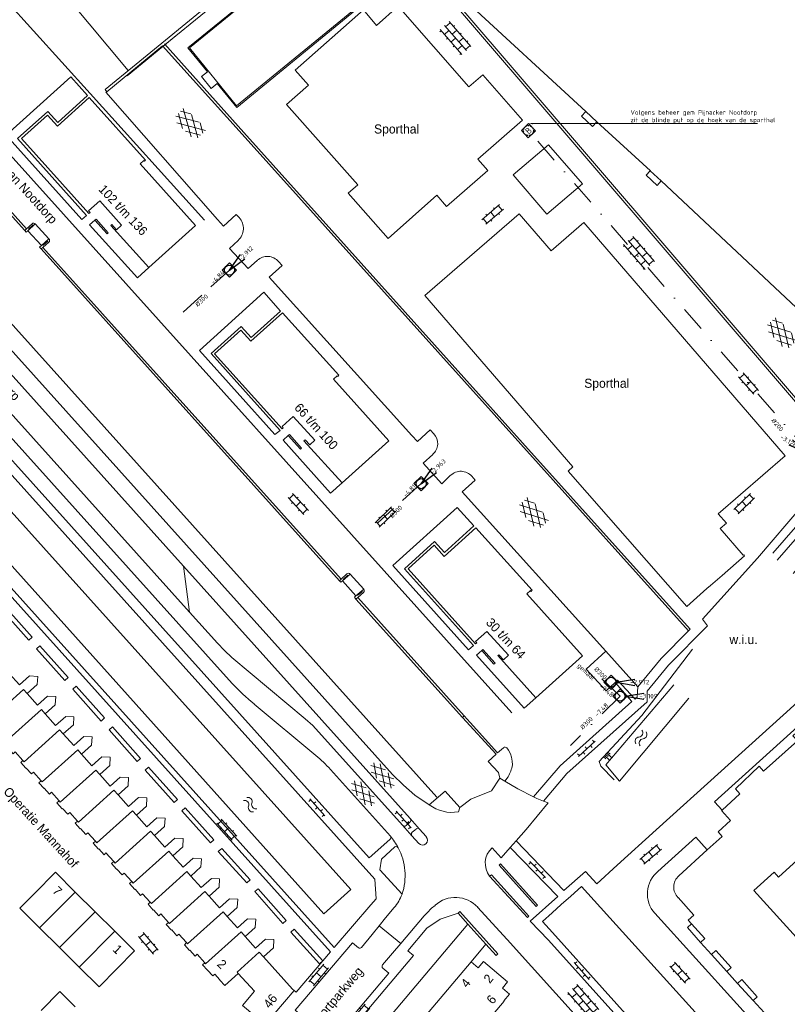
# Model space of a CAD drawing. Header units: metres. Extents: x 86385 to 87348, y 451052 to 451596.
# Tile 8 of 25: x 86608 to 86761, y 451300 to 451496. Entities that reach past the tile are written whole.
import ezdxf
from ezdxf import colors
from ezdxf.entities.mleader import LeaderData, LeaderLine
from ezdxf.enums import TextEntityAlignment as Align
from ezdxf.math import Vec2, Vec3

# ---------------------------------------------------------------- set-up
doc = ezdxf.new("R2010")
doc.units = ezdxf.units.M
for name, pattern in [('EEN_DOORGETROKKEN_LIJN', [0]), ('HIDDENX2', [0.75, 0.5, -0.25]), ('RI-HWA', [7.4, 5, -2.4]), ('RI-VWA', [11, 5, -3, 0, -3])]:
    doc.linetypes.add(name, pattern=pattern)
doc.layers.get('0').update_dxf_attribs({"linetype": 'EEN_DOORGETROKKEN_LIJN'})
for name, color, linetype, lineweight in [('B-SB-RI-GWA_RIOOLPUT_BLINDEPUT_BETON-S', 30, 'Continuous', 25), ('B-WE-RI-GWA-T18', 10, 'Continuous', 18), ('B-WE-RI-HWA_BOB-S', 150, 'Continuous', 25), ('B-WE-RI-HWA_PUTNUMMER-S', 150, 'Continuous', 25), ('B-WE-RI-HWA_RIOOLPUT-S', 150, 'Continuous', 25), ('B-WE-RI-HWA_TRANSPORTLEIDING-G', 150, 'RI-HWA', 18), ('B-WE-RI-VWA_BOB-S', 20, 'Continuous', 25), ('B-WE-RI-VWA_PUTNUMMER-S', 20, 'Continuous', 25), ('B-WE-RI-VWA_RIOOLPUT-S', 20, 'Continuous', 25), ('B-WE-RI-VWA_TRANSPORTLEIDING-G', 20, 'RI-VWA', 18), ('dakrand', 8, 'Continuous', 0), ('functie-aanduiding', 8, 'Continuous', 0), ('gesloten verharding 4', 8, 'Continuous', 0), ('gesloten verharding 6', 8, 'Continuous', 0), ('hek', 8, 'Continuous', 0), ('hoofdgebouw', 8, 'Continuous', 0), ('huisnummer', 8, 'Continuous', 0), ('insteek sloot', 8, 'Continuous', 0), ('kant gesloten verharding', 8, 'Continuous', 0), ('kant open verharding', 8, 'Continuous', 0), ('kant sloot', 8, 'Continuous', 0), ('kant verharding', 8, 'Continuous', 0), ('kunstwerk', 8, 'Continuous', 0), ('muur', 8, 'Continuous', 0), ('open verharding 2', 8, 'Continuous', 0), ('open verharding 4', 8, 'Continuous', 0), ('open verharding 6', 8, 'Continuous', 0), ('overig opstal', 8, 'Continuous', 0), ('raster', 8, 'Continuous', 0), ('straatnaam', 8, 'Continuous', 0), ('talud', 8, 'Continuous', 0), ('tussenmuur', 8, 'Continuous', 0), ('walbescherming', 8, 'Continuous', 0), ('water', 8, 'Continuous', 0), ('X-XX-AL-VERWIJZING-T18', 10, 'Continuous', 18)]:
    doc.layers.add(name, color=color, linetype=linetype, lineweight=lineweight)
doc.styles.add('NLCS-ISO', font='NLCS-ISO.ttf')
doc.styles.add('NLCS-ISO-M500-T18', font='NLCS-ISO.ttf', dxfattribs={"height": 0.9})
doc.styles.add('Style-WORKING', font='WORKING.shx')

# ---------------------------------------------------------------- blocks, each defined once
blk = doc.blocks.new('B-SRI-PUT_HWA-SO')
at = {"lineweight": -3, "flags": 128}
blk.add_lwpolyline([(-2, -2), (2, -2), (2, 2), (-2, 2)], close=True, dxfattribs=at)
at = {"lineweight": -3}
blk.add_circle((0, 0), 2, dxfattribs=at)
blk = doc.blocks.new('B-SRI-PUT_VWA-SO')
at = {"flags": 128}
blk.add_lwpolyline([(-2, 2), (2, 2), (2, -2), (-2, -2)], close=True, dxfattribs=at)
at = {"lineweight": -3, "flags": 128}
blk.add_lwpolyline([(2, -2), (2, 2), (-2, 2), (-2, -2)], close=True, dxfattribs=at)
at = {"lineweight": -3}
blk.add_circle((0, 0), 2, dxfattribs=at)
blk = doc.blocks.new('*U42')
for q in [(5.83, 7.6), (7.6, 5.83)]:
    blk.add_line((1.41, 1.41), q)
at = {"ltscale": 0.1, "style": 'NLCS-ISO'}
blk.add_attdef('PUTHGT', text='', height=1.8, rotation=45, dxfattribs=at).set_placement((5.39, 5.43), align=Align.MIDDLE_LEFT)
blk = doc.blocks.new('SRI-BOB-SO')
at = {"ltscale": 0.1, "style": 'NLCS-ISO'}
blk.add_attdef('B.O.B.', text='', height=1.8, dxfattribs=at).set_placement((0.05, -0.02), align=Align.BOTTOM_CENTER)
blk = doc.blocks.new('*U28')
for q in [(9.5, 1.25), (9.5, -1.25)]:
    blk.add_line((2, 0), q)
at = {"ltscale": 0.1, "style": 'NLCS-ISO'}
blk.add_attdef('PUTHGT', text='', height=1.8, rotation=360, dxfattribs=at).set_placement((7.65, 0.03), align=Align.MIDDLE_LEFT)
blk = doc.blocks.new('*U29')
for q in [(9.5, 1.25), (9.5, -1.25)]:
    blk.add_line((2, 0), q)
at = {"ltscale": 0.1, "style": 'NLCS-ISO'}
blk.add_attdef('PUTHGT', text='', height=1.8, rotation=360, dxfattribs=at).set_placement((7.65, 0.03), align=Align.MIDDLE_LEFT)
blk = doc.blocks.new('SRI-PUT_BLINDEPUT-SO')
at = {"lineweight": -3, "flags": 128}
blk.add_lwpolyline([(-2, -2), (2, -2), (2, 2), (-2, 2)], close=True, dxfattribs=at)
at = {"linetype": 'HIDDENX2', "lineweight": -3, "ltscale": 1.5}
blk.add_circle((0, 0), 2, dxfattribs=at)
at = {"ltscale": 0.1, "style": 'NLCS-ISO'}
blk.add_text('B', height=2.5, dxfattribs=at).set_placement((0, -0.01), align=Align.MIDDLE_CENTER)
blk = doc.blocks.new('*U52', base_point=(86710.737, 451472.187, -3.107))
at = {"layer": 'B-SB-RI-GWA_RIOOLPUT_BLINDEPUT_BETON-S', "lineweight": -2, "xscale": 0.4999999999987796, "yscale": 0.4999999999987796, "zscale": 0.2499999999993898, "rotation": 35}
blk.add_blockref('SRI-PUT_BLINDEPUT-SO', (86710.737, 451472.187, -3.107), dxfattribs=at)
blk = doc.blocks.new('GVTP4')
at = {"layer": 'gesloten verharding 4', "color": 7, "linetype": 'Continuous', "lineweight": 0}
for p, q in [((0, 0.6), (1.8, 1.65)), ((0, -0.75), (4.2, 1.65)), ((0, 1.35), (5.1, -1.55)), ((0, 0), (2.7, -1.55)), ((1.1, -1.55), (6.2, 1.35)), ((2, 1.65), (6.2, -0.75)), ((3.5, -1.55), (6.2, 0)), ((4.4, 1.65), (6.2, 0.6))]:
    blk.add_line(p, q, dxfattribs=at)
blk = doc.blocks.new('OV2')
at = {"layer": 'open verharding 2', "color": 7, "linetype": 'Continuous', "lineweight": 0}
for p, q in [((0.27, -2.31), (0.27, 2.29)), ((0.27, 1.99), (1.47, 1.99)), ((1.47, -2.31), (1.47, 2.29)), ((-0.03, 0.99), (0.27, 0.99)), ((1.77, 0.99), (1.47, 0.99)), ((-0.03, -1.01), (0.27, -1.01)), ((0.27, -0.01), (1.47, -0.01)), ((1.77, -1.01), (1.47, -1.01)), ((0.27, -2.01), (1.47, -2.01))]:
    blk.add_line(p, q, dxfattribs=at)
blk = doc.blocks.new('OVTP4')
at = {"layer": 'open verharding 4', "color": 7, "linetype": 'Continuous', "lineweight": 0}
for p, q in [((0, 1.2), (6.6, 1.2)), ((0, 0), (6.6, 0)), ((0.3, 1.2), (0.3, 0)), ((1.3, 1.5), (1.3, 1.2)), ((1.3, 0), (1.3, -1.2)), ((2.3, 1.2), (2.3, 0)), ((3.3, 1.5), (3.3, 1.2)), ((3.3, 0), (3.3, -1.2)), ((4.3, 1.2), (4.3, 0)), ((5.3, 1.5), (5.3, 1.2)), ((5.3, 0), (5.3, -1.2)), ((6.3, 1.2), (6.3, 0)), ((0, -1.2), (6.6, -1.2)), ((0.3, -1.2), (0.3, -1.5)), ((2.3, -1.2), (2.3, -1.5)), ((4.3, -1.2), (4.3, -1.5)), ((6.3, -1.2), (6.3, -1.5))]:
    blk.add_line(p, q, dxfattribs=at)
blk = doc.blocks.new('OVTP6')
at = {"layer": 'open verharding 6', "color": 7, "linetype": 'Continuous', "lineweight": 0}
for p, q in [((0, 0), (4.5, 0)), ((0.25, 0), (0.25, 0.5)), ((1.25, 0), (1.25, -0.5)), ((2.25, 0), (2.25, 0.5)), ((3.25, 0), (3.25, -0.5)), ((4.25, 0), (4.25, 0.5))]:
    blk.add_line(p, q, dxfattribs=at)
blk = doc.blocks.new('GVTP6')
at = {"layer": 'gesloten verharding 6', "color": 7, "linetype": 'Continuous', "lineweight": 0}
for p, q in [((0, -0.4), (2.6, 1.2)), ((0, 0.4), (2.6, -1.2)), ((1, -1.2), (5, 1.2)), ((1, 1.2), (5, -1.2)), ((3.4, 1.2), (6, -0.4)), ((3.4, -1.2), (6, 0.4))]:
    blk.add_line(p, q, dxfattribs=at)
blk = doc.blocks.new('WA')
at = {"layer": 'water', "color": 7, "linetype": 'Continuous', "lineweight": 0}
for centre, start, end in [((0.73, 0), 28.0724, 151.9274), ((2.23, 0.8), 208.0724, 331.9274), ((0.73, -0.9), 28.0724, 151.9274), ((2.23, -0.1), 208.0724, 331.9274)]:
    blk.add_arc(centre, 0.85, start, end, dxfattribs=at)
blk = doc.blocks.new('TA')
at = {"layer": 'talud', "color": 7, "linetype": 'Continuous', "lineweight": 0}
for p, q in [((-0.5, 0), (-0.5, -0.5)), ((-0.25, 0), (-0.25, -1)), ((0, 0), (0, -0.5)), ((0.25, 0), (0.25, -1)), ((0.5, 0), (0.5, -0.5))]:
    blk.add_line(p, q, dxfattribs=at)
blk = doc.blocks.new('A$Cf75df683')
at = {"layer": 'dakrand', "linetype": 'Continuous', "lineweight": 0}
for p, q in [((86612.18, 451315.42), (86616.12, 451311.51)), ((86616.12, 451311.51), (86620.06, 451307.6)), ((86624, 451303.7), (86631.08, 451310.84)), ((86620.06, 451307.6), (86624, 451303.7))]:
    blk.add_line(p, q, dxfattribs=at)
at = {"layer": 'dakrand', "linetype": 'Continuous', "lineweight": 0, "flags": 128}
for points in [[(86611.17, 451322.29), (86608.24, 451319.33), (86612.18, 451315.42)], [(86619.27, 451299.75), (86616.21, 451302.78), (86612.46, 451299)]]:
    blk.add_lwpolyline(points, dxfattribs=at)
at = {"layer": 'hek', "linetype": 'Continuous', "lineweight": 0}
for p, q in [((86653.5, 451500), (86641.69, 451490.32)), ((86651.38, 451478.47), (86677.63, 451500)), ((86639.67, 451493), (86629.63, 451484.73))]:
    blk.add_line(p, q, dxfattribs=at)
at = {"layer": 'hek', "linetype": 'Continuous', "lineweight": 0, "flags": 128}
blk.add_lwpolyline([(86641.69, 451490.32), (86645.6, 451485.58), (86644.41, 451484.63), (86646.32, 451482.26), (86647.5, 451483.26), (86651.38, 451478.47)], dxfattribs=at)
at = {"layer": 'hoofdgebouw', "linetype": 'Continuous', "lineweight": 13}
for p, q in [((86675.45, 451463.1), (86673.57, 451461.46)), ((86681.48, 451452.41), (86673.57, 451461.46)), ((86718.26, 451407.03), (86688.8, 451441.08)), ((86747.92, 451385.44), (86745.65, 451383.5)), ((86745.65, 451383.5), (86744.91, 451382.87)), ((86609.7, 451361.99), (86611.69, 451363.78)), ((86608.87, 451348.69), (86608.42, 451348.29)), ((86626.13, 451347.71), (86626.23, 451349.35)), ((86624.14, 451345.92), (86626.13, 451347.71)), ((86612.48, 451344.68), (86612.03, 451344.28)), ((86616.08, 451340.67), (86615.64, 451340.27)), ((86619.69, 451336.66), (86619.25, 451336.25)), ((86623.3, 451332.64), (86622.86, 451332.24)), ((86622.86, 451332.24), (86623.14, 451331.93)), ((86744.99, 451330.92), (86739.33, 451325.79)), ((86626.92, 451328.63), (86626.47, 451328.23)), ((86630.52, 451324.62), (86630.07, 451324.22)), ((86623.2, 451318.65), (86619.26, 451322.56)), ((86634.2, 451320.53), (86633.76, 451320.12)), ((86627.14, 451314.75), (86623.2, 451318.65)), ((86637.81, 451316.51), (86637.37, 451316.11)), ((86631.08, 451310.84), (86627.14, 451314.75)), ((86641.42, 451312.5), (86640.98, 451312.09)), ((86743.65, 451312.55), (86745.82, 451310.16)), ((86645.03, 451308.49), (86644.58, 451308.09)), ((86649.02, 451303.95), (86651.69, 451306.36)), ((86748.86, 451306.79), (86751.02, 451304.37)), ((86754.11, 451301), (86756.29, 451298.6))]:
    blk.add_line(p, q, dxfattribs=at)
at = {"layer": 'hoofdgebouw', "linetype": 'Continuous', "lineweight": 13, "flags": 128}
for points in [[(86675.45, 451463.1), (86661.31, 451479.05), (86665.67, 451482.88), (86663, 451485.88), (86676.6, 451497.85), (86679.17, 451494.78), (86683.52, 451498.58)], [(86683.52, 451498.58), (86697.54, 451482.54), (86700.31, 451484.97), (86708.22, 451475.93), (86699.36, 451468.18), (86701.33, 451465.93), (86693.13, 451458.77), (86691.16, 451461.02), (86681.48, 451452.41)], [(86633.91, 451446.65), (86643.22, 451455.02), (86632.2, 451467.26), (86632.92, 451467.9), (86633.03, 451467.79), (86633.26, 451467.99), (86622.06, 451480.42), (86615.76, 451474.74), (86613.77, 451476.95), (86608.55, 451472.28), (86621.98, 451457.37), (86622.21, 451457.58), (86621.91, 451457.91), (86624.14, 451459.92), (86628.49, 451455.09), (86627.48, 451454.18), (86626.54, 451455.22), (86626.32, 451455.02), (86633.91, 451446.65)], [(86688.8, 451441.08), (86707.6, 451457.35), (86713.95, 451450), (86720.4, 451455.58), (86760.48, 451409.25)], [(86672.35, 451403.88), (86681.65, 451412.25), (86670.63, 451424.5), (86671.37, 451425.16), (86671.49, 451425.03), (86671.72, 451425.24), (86660.52, 451437.68), (86654.2, 451432), (86652.21, 451434.22), (86647, 451429.52), (86660.42, 451414.6), (86660.65, 451414.81), (86660.41, 451415.07), (86662.64, 451417.08), (86666.92, 451412.32), (86665.91, 451411.41), (86664.98, 451412.44), (86664.76, 451412.24), (86672.35, 451403.88)], [(86760.48, 451409.25), (86747.17, 451397.74), (86748.81, 451395.85), (86747.57, 451394.78), (86752.15, 451389.48), (86752.23, 451389.56), (86752.4, 451389.37), (86747.92, 451385.44)], [(86718.26, 451407.03), (86717.3, 451406.19), (86740.89, 451379.28), (86744.91, 451382.87)], [(86710.86, 451361.14), (86720.14, 451369.51), (86709.08, 451381.79), (86709.82, 451382.46), (86709.95, 451382.31), (86710.18, 451382.52), (86698.96, 451394.96), (86692.65, 451389.26), (86690.66, 451391.48), (86685.48, 451386.75), (86698.91, 451371.86), (86699.14, 451372.06), (86698.91, 451372.32), (86701.16, 451374.35), (86705.43, 451369.61), (86704.43, 451368.71), (86703.52, 451369.72), (86703.3, 451369.53), (86710.86, 451361.14)], [(86792.93, 451359.74), (86783.09, 451370.64), (86779.43, 451367.34), (86778.55, 451368.34), (86773.66, 451363.97), (86774.54, 451362.99), (86767.78, 451356.95), (86766.89, 451357.94), (86762.03, 451353.59), (86762.91, 451352.6), (86756.17, 451346.57), (86755.29, 451347.56), (86750.6, 451343.06), (86751.48, 451342.06), (86747.92, 451338.84)], [(86611.69, 451363.78), (86611.8, 451365.41), (86610.15, 451365.49), (86608.16, 451363.7), (86606.1, 451365.99)], [(86613.31, 451357.97), (86615.3, 451359.76), (86615.4, 451361.4), (86613.76, 451361.48), (86611.76, 451359.69), (86609.7, 451361.99)], [(86616.9, 451353.97), (86618.9, 451355.76), (86619.01, 451357.38), (86617.37, 451357.46), (86615.37, 451355.67), (86613.31, 451357.97)], [(86620.52, 451349.95), (86622.51, 451351.74), (86622.61, 451353.37), (86620.96, 451353.46), (86618.97, 451351.67), (86616.9, 451353.97)], [(86604.81, 451352.31), (86605.85, 451351.15), (86605.9, 451351.2), (86606.95, 451350.03), (86607.34, 451350.39), (86608.87, 451348.69)], [(86802.84, 451337.12), (86773.43, 451310.38), (86776.72, 451306.76), (86772.42, 451302.85), (86754.26, 451322.83), (86758.29, 451326.49), (86759.17, 451325.53), (86788.85, 451352.51)], [(86608.42, 451348.29), (86609.45, 451347.15), (86609.5, 451347.19), (86610.55, 451346.03), (86610.95, 451346.38), (86612.48, 451344.68)], [(86626.23, 451349.35), (86624.58, 451349.43), (86622.59, 451347.64), (86620.52, 451349.95)], [(86612.03, 451344.28), (86613.06, 451343.13), (86613.11, 451343.18), (86614.16, 451342.01), (86614.56, 451342.37), (86616.08, 451340.67)], [(86627.79, 451341.85), (86629.78, 451343.64), (86629.85, 451345.33), (86628.2, 451345.41), (86626.21, 451343.62), (86624.14, 451345.92)], [(86615.64, 451340.27), (86616.67, 451339.12), (86616.72, 451339.16), (86617.77, 451338), (86618.17, 451338.35), (86619.69, 451336.66)], [(86631.43, 451337.81), (86633.42, 451339.6), (86633.5, 451341.26), (86631.86, 451341.34), (86629.86, 451339.55), (86627.79, 451341.85)], [(86747.92, 451338.84), (86747.82, 451338.74), (86749.58, 451336.78), (86747.17, 451334.55), (86747.95, 451333.61), (86744.99, 451330.92)], [(86635.02, 451333.81), (86637.02, 451335.6), (86637.14, 451337.21), (86635.49, 451337.29), (86633.5, 451335.5), (86631.43, 451337.81)], [(86619.25, 451336.25), (86620.28, 451335.1), (86620.34, 451335.15), (86621.39, 451333.98), (86621.78, 451334.34), (86623.3, 451332.64)], [(86638.65, 451329.77), (86640.65, 451331.56), (86640.74, 451333.2), (86639.1, 451333.28), (86637.1, 451331.49), (86635.02, 451333.81)], [(86622.86, 451332.24), (86623.89, 451331.09), (86623.94, 451331.14), (86624.99, 451329.97), (86625.38, 451330.33), (86626.92, 451328.63)], [(86642.27, 451325.74), (86644.26, 451327.53), (86644.36, 451329.18), (86642.71, 451329.26), (86640.72, 451327.47), (86638.65, 451329.77)], [(86626.47, 451328.23), (86627.5, 451327.08), (86627.55, 451327.13), (86628.6, 451325.96), (86629, 451326.31), (86630.52, 451324.62)], [(86619.26, 451322.56), (86615.32, 451326.47), (86611.17, 451322.29)], [(86645.88, 451321.73), (86647.87, 451323.52), (86647.98, 451325.15), (86646.34, 451325.23), (86644.34, 451323.44), (86642.27, 451325.74)], [(86630.07, 451324.22), (86631.11, 451323.06), (86631.16, 451323.11), (86632.28, 451321.87), (86632.68, 451322.22), (86634.2, 451320.53)], [(86649.48, 451317.72), (86651.48, 451319.51), (86651.58, 451321.15), (86649.93, 451321.23), (86647.94, 451319.44), (86645.88, 451321.73)], [(86739.17, 451321.44), (86742.33, 451317.98), (86741.19, 451316.97), (86741.86, 451316.25)], [(86633.76, 451320.12), (86634.79, 451318.97), (86634.84, 451319.02), (86635.89, 451317.85), (86636.29, 451318.21), (86637.81, 451316.51)], [(86653.09, 451313.7), (86655.09, 451315.49), (86655.18, 451317.14), (86653.53, 451317.22), (86651.54, 451315.43), (86649.48, 451317.72)], [(86637.37, 451316.11), (86638.4, 451314.96), (86638.45, 451315.01), (86639.5, 451313.84), (86639.89, 451314.2), (86641.42, 451312.5)], [(86741.86, 451316.25), (86744.48, 451313.33), (86743.65, 451312.55)], [(86656.7, 451309.68), (86658.69, 451311.48), (86658.79, 451313.12), (86657.14, 451313.2), (86655.15, 451311.41), (86653.09, 451313.7)], [(86640.98, 451312.09), (86642.01, 451310.95), (86642.06, 451311), (86643.11, 451309.83), (86643.5, 451310.18), (86645.03, 451308.49)], [(86745.82, 451310.16), (86746.67, 451310.93), (86749.72, 451307.55), (86748.86, 451306.79)], [(86662.8, 451302.98), (86662.48, 451303.25), (86656.7, 451309.68)], [(86644.58, 451308.09), (86645.55, 451307.01), (86645.6, 451307.06), (86646.65, 451305.89), (86647.05, 451306.24), (86648.06, 451305.12), (86648.01, 451305.07), (86649.02, 451303.95)], [(86685.66, 451278.62), (86689.34, 451282.98), (86689.43, 451282.9), (86704.58, 451300.84), (86704.49, 451300.92), (86705.62, 451302.26), (86704.22, 451303.44), (86705.28, 451304.7), (86700.46, 451308.77), (86699.4, 451307.52), (86698.01, 451308.69), (86680.61, 451288.08)], [(86651.69, 451306.36), (86654.92, 451302.88), (86652.57, 451300.02), (86657.07, 451296.22), (86662.8, 451302.98)], [(86751.02, 451304.37), (86751.89, 451305.14), (86754.92, 451301.75), (86754.11, 451301)]]:
    blk.add_lwpolyline(points, dxfattribs=at)
at = {"layer": 'hoofdgebouw', "linetype": 'Continuous', "lineweight": 13}
blk.add_arc((86741.35, 451323.54), 3.03, 131.9247, 224.0774, dxfattribs=at)
at = {"layer": 'insteek sloot', "linetype": 'Continuous', "lineweight": 0, "flags": 128}
for points in [[(86769.02, 451397.72), (86768.02, 451398.44), (86766.72, 451398.75), (86765.81, 451398.44), (86762.52, 451395.03), (86758.01, 451389.9)], [(86742.04, 451370.84), (86731.96, 451357.66), (86723.46, 451348.49), (86723.78, 451347.6), (86726.44, 451344.88)]]:
    blk.add_lwpolyline(points, dxfattribs=at)
at = {"layer": 'kant gesloten verharding', "linetype": 'Continuous', "lineweight": 0}
for p, q in [((86682.37, 451345.93), (86543.77, 451500)), ((86650.47, 451363.98), (86539.93, 451486.87)), ((86707.87, 451411.54), (86652.47, 451473.14)), ((86641.99, 451378.17), (86596.84, 451428.37)), ((86605.12, 451426.98), (86640.78, 451387.32)), ((86707.87, 451411.54), (86741.28, 451374.44)), ((86640.78, 451387.32), (86685.9, 451337.14)), ((86647.54, 451372), (86641.99, 451378.17)), ((86667.15, 451349.71), (86654.87, 451359.92)), ((86681.96, 451333.68), (86670.04, 451346.93)), ((86703.75, 451345.17), (86704.71, 451344.59)), ((86695.76, 451339.33), (86695.48, 451338.48)), ((86685.9, 451337.14), (86687.75, 451335.06)), ((86684.39, 451335.81), (86686.24, 451333.75)), ((86689.09, 451333.56), (86687.75, 451335.06)), ((86686.24, 451333.75), (86687.6, 451332.23)), ((86682.71, 451319.46), (86681.01, 451317.45)), ((86690.14, 451319.33), (86690.83, 451319.91)), ((86679.72, 451315.84), (86681.01, 451317.45)), ((86684, 451312.33), (86679.72, 451315.84))]:
    blk.add_line(p, q, dxfattribs=at)
at = {"layer": 'kant gesloten verharding', "linetype": 'Continuous', "lineweight": 0, "flags": 128}
for points in [[(86652.47, 451473.14), (86636.65, 451490.72), (86625.52, 451481.6)], [(86625.52, 451481.6), (86625.37, 451481.48), (86647.56, 451456.22)], [(86651.86, 451456.57), (86651.29, 451457.19), (86648.78, 451454.86), (86647.56, 451456.22)], [(86655.49, 451448.09), (86653.67, 451446.45), (86649.97, 451450.47), (86651.68, 451452.05)], [(86690.6, 451413.62), (86689.85, 451414.43), (86687.33, 451412.11), (86686.24, 451413.27), (86657.81, 451444.74), (86660.41, 451447.06), (86659.72, 451447.85)], [(86693.94, 451405.37), (86692.16, 451403.65), (86688.45, 451407.76), (86690.42, 451409.53)], [(86724.8, 451370.41), (86696.22, 451402.09), (86698.83, 451404.38), (86698.13, 451405.18)], [(86741.28, 451374.44), (86735.83, 451368.99), (86731.17, 451363.32)], [(86684.39, 451335.81), (86666.5, 451355.65), (86665.01, 451356.99), (86650.4, 451369.17), (86648.93, 451370.54), (86647.54, 451372)], [(86731.17, 451363.32), (86728.24, 451366.59), (86724.8, 451370.41)], [(86689.65, 451339.88), (86686.8, 451341.83), (86684.53, 451343.8), (86682.37, 451345.93)], [(86703.75, 451345.17), (86702.07, 451342.68), (86697.94, 451341.03), (86695.76, 451339.33)], [(86704.71, 451344.59), (86707.29, 451343.04), (86710.44, 451341.45)], [(86702.17, 451331.36), (86703.97, 451329.35), (86705.8, 451331.42), (86706.94, 451332.71), (86708.97, 451335.01), (86713.36, 451340.25), (86712.39, 451340.64)], [(86710.44, 451341.45), (86711.07, 451341.13), (86712.39, 451340.64)], [(86690.14, 451319.33), (86689.25, 451318.45), (86688.69, 451317.84), (86684, 451312.33)]]:
    blk.add_lwpolyline(points, dxfattribs=at)
at = {"layer": 'kant gesloten verharding', "linetype": 'Continuous', "lineweight": 0}
for centre, radius, start, end in [((86649.52, 451454.4), 3.19, 312.5652, 42.8536), ((86657.48, 451445.89), 2.97, 41.2677, 132.2122), ((86688.49, 451411.67), 2.87, 312.0338, 42.8424), ((86695.95, 451403.28), 2.89, 41.0979, 133.898)]:
    blk.add_arc(centre, radius, start, end, dxfattribs=at)
at = {"layer": 'kant gesloten verharding', "linetype": 'Continuous', "lineweight": 0, "extrusion": (0, 0, -1)}
for centre, radius, start, end in [((-86686.29, 451398.38), 49.66, 309.2499, 316.1591), ((-86642.72, 451321.4), 37.39, 130.7953, 136.9407), ((-86694.22, 451346.08), 7.7, 260.5678, 306.3828), ((-86671.42, 451324.92), 13.7, 140.2709, 152.032), ((-86688.32, 451332.88), 1.02, 138.5559, 226.6821), ((-86673.01, 451325.85), 11.87, 152.3924, 198.3789), ((-86688.36, 451332.91), 1.02, 229.5963, 317.8071), ((-86676.1, 451325.15), 8.72, 200.413, 220.7016)]:
    blk.add_arc(centre, radius, start, end, dxfattribs=at)
at = {"layer": 'kant open verharding', "linetype": 'Continuous', "lineweight": 0}
for p, q in [((86568.43, 451500), (86609.55, 451454.34)), ((86578.42, 451500), (86706.09, 451358.16)), ((86652.8, 451473.49), (86708.25, 451411.82)), ((86609.55, 451454.34), (86610.7, 451455.36)), ((86611.33, 451455.32), (86609.84, 451453.95)), ((86609.84, 451453.95), (86612.55, 451451.02)), ((86611.33, 451455.32), (86614.01, 451452.35)), ((86612.55, 451451.02), (86614.01, 451452.35)), ((86614.01, 451451.71), (86612.84, 451450.65)), ((86612.84, 451450.65), (86672.15, 451384.72)), ((86672.35, 451403.88), (86671.31, 451402.96)), ((86672.15, 451384.72), (86673.31, 451385.79)), ((86673.93, 451385.73), (86672.42, 451384.41)), ((86673.93, 451385.73), (86676.64, 451382.77)), ((86672.42, 451384.41), (86675.1, 451381.43)), ((86675.1, 451381.43), (86676.64, 451382.77)), ((86676.59, 451382.1), (86675.45, 451381.09)), ((86675.45, 451381.09), (86696.62, 451357.57)), ((86696.62, 451357.57), (86697.85, 451356.23)), ((86704.71, 451344.59), (86705.4, 451345.45)), ((86685.1, 451335.77), (86685.85, 451336.43)), ((86687.06, 451335.08), (86686.28, 451334.43)), ((86706.94, 451332.71), (86716.46, 451322.85)), ((86717.85, 451321.74), (86719.95, 451323.65)), ((86717.85, 451321.74), (86715.92, 451320.05)), ((86699.31, 451319.53), (86705.18, 451313.11)), ((86714.1, 451318.41), (86715.92, 451320.05)), ((86709.75, 451316.77), (86713.41, 451312.99)), ((86713.41, 451312.99), (86770.17, 451250))]:
    blk.add_line(p, q, dxfattribs=at)
at = {"layer": 'kant open verharding', "linetype": 'Continuous', "lineweight": 0, "flags": 128}
for points in [[(86678.06, 451319.99), (86679.1, 451321.22), (86678.89, 451325.12), (86521.58, 451500)], [(86567.81, 451500), (86609.23, 451454), (86609.55, 451454.34)], [(86644.96, 451456.05), (86622.22, 451481.27), (86605.34, 451500)], [(86536.38, 451486.48), (86677.7, 451329.37), (86681.87, 451333.01)], [(86621.54, 451457.03), (86607.81, 451472.29), (86613.83, 451477.68), (86615.79, 451475.49), (86621.73, 451480.83), (86618.39, 451484.55), (86605.51, 451472.96), (86620.61, 451456.19), (86621.54, 451457.03)], [(86633.91, 451446.65), (86631.63, 451444.6), (86622.13, 451455.14), (86623.18, 451456.04)], [(86542.92, 451454.53), (86543.92, 451452.54), (86670.77, 451311.56), (86678.06, 451319.99)], [(86609.84, 451453.95), (86609.52, 451453.66), (86609.23, 451454)], [(86612.49, 451450.37), (86612.19, 451450.68), (86612.55, 451451.02)], [(86612.84, 451450.65), (86612.49, 451450.37), (86671.83, 451384.41), (86672.15, 451384.72)], [(86643.98, 451430.19), (86656.8, 451441.75), (86660.11, 451438.01), (86654.25, 451432.73), (86652.27, 451434.94), (86646.29, 451429.55), (86660, 451414.3), (86659, 451413.45), (86643.98, 451430.19)], [(86671.08, 451402.75), (86670.06, 451401.83), (86660.6, 451412.37), (86661.64, 451413.27)], [(86708.25, 451411.82), (86741.61, 451374.78), (86741.28, 451374.44)], [(86682.42, 451387.42), (86695.23, 451398.96), (86698.57, 451395.3), (86692.72, 451390.02), (86690.7, 451392.2), (86684.74, 451386.79), (86698.47, 451371.57), (86697.51, 451370.7), (86682.42, 451387.42)], [(86712.39, 451340.64), (86717.03, 451346.09), (86733.01, 451360.32), (86733.03, 451362.48), (86737.28, 451367.66), (86745.02, 451375.46), (86744.03, 451376.77), (86754.95, 451388.88), (86763.95, 451399.37)], [(86668.5, 451308.89), (86670.01, 451310.68), (86604.31, 451383.75), (86602.62, 451382.23)], [(86672.42, 451384.41), (86672.11, 451384.13), (86671.83, 451384.41)], [(86675.1, 451380.77), (86674.81, 451381.17), (86675.1, 451381.43)], [(86675.45, 451381.09), (86675.1, 451380.77), (86696.28, 451357.27), (86696.62, 451357.57)], [(86775.41, 451372.83), (86773.86, 451371.22), (86768.15, 451365.27), (86766.76, 451363.85), (86765.34, 451362.48), (86761.45, 451358.96), (86747.74, 451346.59), (86734.83, 451334.93), (86727.07, 451327.88), (86723.03, 451324.21), (86720.79, 451326.65), (86716.46, 451322.85)], [(86710.86, 451361.14), (86708.55, 451359.07), (86699.09, 451369.6), (86700.11, 451370.53)], [(86726.63, 451364.21), (86724.88, 451362.57), (86720.88, 451366.85), (86724.8, 451370.41)], [(86778.7, 451369.62), (86746.45, 451340.47), (86747.92, 451338.84)], [(86726.63, 451364.21), (86729.99, 451360.4), (86715.7, 451347.64), (86710.44, 451341.45)], [(86731.17, 451363.32), (86731.04, 451361.31), (86730.61, 451360.91), (86727.13, 451364.68), (86726.63, 451364.21)], [(86696.28, 451357.27), (86702.96, 451349.96), (86701.42, 451348.49), (86703.43, 451346.31), (86703.75, 451345.17)], [(86704.44, 451351.24), (86703.28, 451350.23), (86697.85, 451356.23)], [(86706.22, 451347.82), (86706.19, 451348.58), (86706.06, 451349.33), (86705.82, 451350.05), (86705.47, 451350.72), (86705.11, 451351.18)], [(86689.65, 451339.88), (86692.84, 451342.6), (86695.76, 451339.33)], [(86735.17, 451326.63), (86742.7, 451333.45), (86744.99, 451330.92)], [(86684.27, 451322.1), (86679.88, 451326.98), (86680.16, 451329.11), (86682.86, 451331.52)], [(86709.75, 451316.77), (86715.23, 451321.67), (86705.8, 451331.42)], [(86719.95, 451323.65), (86764.54, 451274.42), (86764.69, 451274.58), (86787.03, 451250)], [(86662.59, 451278.09), (86660.91, 451279.52), (86686.57, 451309.91), (86685.39, 451310.86), (86689.22, 451315.36), (86691.87, 451317.13), (86695.43, 451318.37)], [(86714.1, 451318.41), (86712.19, 451316.73), (86714.17, 451314.53), (86754.32, 451269.85), (86756.6, 451267.47), (86757.06, 451267.84), (86758.28, 451269.2)], [(86734.54, 451318.37), (86767.18, 451282.31), (86769.33, 451284.23)], [(86676.23, 451311.56), (86678.34, 451314.11), (86679.72, 451315.84)], [(86747, 451266.66), (86743.35, 451270.7), (86739.71, 451267.39), (86720.79, 451288.27), (86724.52, 451291.63), (86705.18, 451313.11)], [(86664.22, 451298.07), (86663.04, 451299.06), (86674.41, 451312.48), (86675.63, 451311.48)], [(86684.01, 451312.34), (86682.36, 451310.39), (86680.41, 451308.07)], [(86662.8, 451302.98), (86663.23, 451302.66), (86668.5, 451308.89)], [(86680.43, 451307.45), (86681.65, 451306.44), (86670.27, 451292.95)]]:
    blk.add_lwpolyline(points, dxfattribs=at)
at = {"layer": 'kant open verharding', "linetype": 'Continuous', "lineweight": 0, "extrusion": (0, 0, -1)}
for centre, radius, start, end in [((-86611, 451455.06), 0.421, 46.1945, 142.2377), ((-86613.74, 451452.03), 0.417, 129.9847, 229.8357), ((-86673.59, 451385.45), 0.445, 50.4936, 139.4459), ((-86676.28, 451382.47), 0.477, 140.714, 229.4263), ((-86685.53, 451336.81), 0.498, 139.0069, 228.9674), ((-86684.76, 451336.15), 0.505, 228.8505, 317.7874), ((-86686.62, 451334.07), 0.498, 320.4428, 46.7938), ((-86687.39, 451334.73), 0.487, 46.8966, 137.5722), ((-86683.1, 451331.08), 0.501, 61.6185, 147.6726), ((-86705.04, 451328.27), 4.22, 322.3451, 47.127), ((-86738.76, 451322.21), 5.7, 317.7249, 50.9558), ((-86701.72, 451325.7), 0.0215, 305.5377, 342.4076), ((-86694.88, 451315.47), 6.01, 47.6673, 137.5728)]:
    blk.add_arc(centre, radius, start, end, dxfattribs=at)
at = {"layer": 'kant open verharding', "linetype": 'Continuous', "lineweight": 0}
for centre, radius, start, end in [((86704.74, 451350.9), 0.465, 38.423, 131.1727), ((86698.83, 451349.05), 7.49, 331.2782, 350.5198), ((86681.57, 451333.39), 0.483, 307.8367, 36.4799), ((86675.89, 451311.78), 0.402, 229.2469, 326.2063), ((86680.72, 451307.77), 0.431, 136.1531, 227.5601)]:
    blk.add_arc(centre, radius, start, end, dxfattribs=at)
at = {"layer": 'kant sloot', "linetype": 'Continuous', "lineweight": 0, "flags": 128}
for points in [[(86758.87, 451388.52), (86766.03, 451396.74), (86767.19, 451397.63), (86768.06, 451398.09), (86768.32, 451398.08), (86769.35, 451397.21), (86769.65, 451396.94), (86769.73, 451396.38), (86769.64, 451395.6), (86769.03, 451394.78), (86768.92, 451394.1), (86769.12, 451393.89), (86769.5, 451393.71), (86769.68, 451393.53), (86769.72, 451393.06), (86769.55, 451392.72), (86768.97, 451392.71), (86768.33, 451392.75), (86767.58, 451392.24), (86762.05, 451385.83)], [(86738.31, 451363.7), (86724.78, 451347.8), (86727.53, 451344.6), (86741.32, 451361.11)]]:
    blk.add_lwpolyline(points, dxfattribs=at)
at = {"layer": 'kant verharding', "linetype": 'Continuous', "lineweight": 0}
for p, q in [((86631.38, 451487.07), (86647.12, 451500)), ((86693.91, 451500), (86764.54, 451417.65)), ((86694.55, 451500), (86764.91, 451417.98)), ((86652.8, 451473.49), (86637.03, 451491.1)), ((86720.17, 451463.27), (86713.43, 451471.07)), ((86641.99, 451378.17), (86640.78, 451387.32))]:
    blk.add_line(p, q, dxfattribs=at)
at = {"layer": 'kant verharding', "linetype": 'Continuous', "lineweight": 0, "flags": 128}
for points in [[(86653.78, 451500), (86641.99, 451490.33), (86651.34, 451478.77), (86677.21, 451500)], [(86625.52, 451481.6), (86625.22, 451482.01), (86631.38, 451487.07)], [(86720.17, 451463.27), (86713.1, 451457.26), (86706.4, 451465.08), (86713.43, 451471.07)]]:
    blk.add_lwpolyline(points, dxfattribs=at)
at = {"layer": 'kunstwerk', "linetype": 'Continuous', "lineweight": 13}
for p, q in [((86697.38, 451316.19), (86695.43, 451318.37)), ((86700.97, 451312.18), (86697.38, 451316.19))]:
    blk.add_line(p, q, dxfattribs=at)
at = {"layer": 'kunstwerk', "linetype": 'Continuous', "lineweight": 13, "flags": 128}
for points in [[(86703.86, 451328.17), (86703.56, 451327.9), (86710.94, 451319.68), (86711.24, 451319.95), (86703.86, 451328.17)], [(86701.7, 451325.69), (86702.04, 451325.99), (86709.5, 451317.79), (86709.2, 451317.52), (86701.7, 451325.69)], [(86695.43, 451318.37), (86695.78, 451318.68), (86703.32, 451310.28), (86702.96, 451309.96), (86700.97, 451312.18)]]:
    blk.add_lwpolyline(points, dxfattribs=at)
at = {"layer": 'muur', "linetype": 'Continuous', "lineweight": 0}
for p, q in [((86671.08, 451402.75), (86671.31, 451402.96)), ((86745.82, 451310.16), (86748.86, 451306.79)), ((86751.02, 451304.37), (86754.11, 451301))]:
    blk.add_line(p, q, dxfattribs=at)
at = {"layer": 'muur', "linetype": 'Continuous', "lineweight": 0, "flags": 128}
for points in [[(86623.18, 451456.04), (86625.6, 451453.35), (86625.83, 451453.56), (86623.41, 451456.25), (86623.18, 451456.04)], [(86661.64, 451413.27), (86661.87, 451413.47), (86664.27, 451410.79), (86664.05, 451410.59), (86661.64, 451413.27)], [(86602.03, 451381.54), (86610.02, 451372.58), (86610.69, 451373.18), (86602.62, 451382.23)], [(86617.21, 451364.56), (86617.88, 451365.17), (86612.22, 451371.47), (86611.55, 451370.87), (86617.21, 451364.56)], [(86700.11, 451370.53), (86700.34, 451370.73), (86702.79, 451368.02), (86702.55, 451367.82), (86700.11, 451370.53)], [(86624.41, 451356.54), (86625.08, 451357.14), (86619.44, 451363.44), (86618.77, 451362.84), (86624.41, 451356.54)], [(86631.6, 451348.51), (86632.27, 451349.11), (86626.67, 451355.38), (86626, 451354.78), (86631.6, 451348.51)], [(86638.94, 451340.35), (86639.61, 451340.95), (86633.85, 451347.37), (86633.18, 451346.77), (86638.94, 451340.35)], [(86646.14, 451332.35), (86646.81, 451332.95), (86641.13, 451339.27), (86640.46, 451338.67), (86646.14, 451332.35)], [(86653.37, 451324.36), (86654.04, 451324.96), (86648.4, 451331.22), (86647.73, 451330.62), (86653.37, 451324.36)], [(86660.57, 451316.31), (86661.24, 451316.91), (86655.65, 451323.22), (86654.97, 451322.63), (86660.57, 451316.31)], [(86668.5, 451308.89), (86662.82, 451315.19), (86662.15, 451314.59), (86667.86, 451308.27), (86668.5, 451308.89)], [(86741.86, 451316.25), (86741.03, 451315.51), (86743.65, 451312.55)]]:
    blk.add_lwpolyline(points, dxfattribs=at)
at = {"layer": 'overig opstal', "linetype": 'Continuous', "lineweight": 13, "flags": 128}
for points in [[(86720.8, 451477.64), (86722.99, 451475.63), (86722.18, 451474.71), (86719.99, 451476.71), (86720.8, 451477.64)], [(86735.03, 451462.97), (86735.83, 451463.86), (86733.65, 451465.88), (86732.85, 451464.99), (86735.03, 451462.97)]]:
    blk.add_lwpolyline(points, dxfattribs=at)
at = {"layer": 'raster', "linetype": 'Continuous', "lineweight": 0}
for p, q in [((86548.57, 451500), (86691.22, 451341.39)), ((86618.01, 451500), (86629.78, 451485.84)), ((86634.33, 451488.65), (86648.14, 451500)), ((86696.61, 451500), (86720.8, 451477.64)), ((86735.83, 451463.86), (86764.84, 451436.65)), ((86610.91, 451455.13), (86609.96, 451454.25)), ((86612.82, 451451.03), (86613.79, 451451.91)), ((86673.52, 451385.52), (86672.54, 451384.67)), ((86675.42, 451381.47), (86676.39, 451382.31))]:
    blk.add_line(p, q, dxfattribs=at)
at = {"layer": 'raster', "linetype": 'Continuous', "lineweight": 0, "flags": 128}
blk.add_lwpolyline([(86722.99, 451475.63), (86733.66, 451465.88), (86733.65, 451465.88)], dxfattribs=at)
at = {"layer": 'tussenmuur', "linetype": 'Continuous', "lineweight": 0}
for p, q in [((86612.18, 451315.42), (86619.26, 451322.56)), ((86623.2, 451318.65), (86616.12, 451311.51)), ((86620.06, 451307.6), (86627.14, 451314.75))]:
    blk.add_line(p, q, dxfattribs=at)
at = {"layer": 'tussenmuur', "linetype": 'Continuous', "lineweight": 0, "flags": 128}
for points in [[(86601.64, 451356.72), (86601.88, 451356.46), (86608.95, 451362.82), (86609.7, 451361.99)], [(86605.26, 451352.71), (86605.49, 451352.45), (86612.56, 451358.8), (86613.31, 451357.97)], [(86608.87, 451348.69), (86609.1, 451348.44), (86616.16, 451354.79), (86616.9, 451353.97)], [(86612.48, 451344.68), (86612.69, 451344.44), (86619.76, 451350.79), (86620.52, 451349.95)], [(86616.08, 451340.67), (86616.3, 451340.43), (86623.36, 451346.78), (86624.14, 451345.92)], [(86619.69, 451336.66), (86619.89, 451336.43), (86626.95, 451342.79), (86627.79, 451341.85)], [(86623.3, 451332.64), (86623.58, 451332.33), (86630.64, 451338.68), (86631.43, 451337.81)], [(86626.92, 451328.63), (86627.19, 451328.32), (86634.25, 451334.67), (86635.02, 451333.81)], [(86630.52, 451324.62), (86630.8, 451324.31), (86637.86, 451330.65), (86638.65, 451329.77)], [(86634.2, 451320.53), (86634.41, 451320.3), (86641.46, 451326.64), (86642.27, 451325.74)], [(86637.81, 451316.51), (86638.01, 451316.29), (86645.06, 451322.64), (86645.88, 451321.73)], [(86641.42, 451312.5), (86641.61, 451312.29), (86648.66, 451318.63), (86649.48, 451317.72)], [(86645.03, 451308.49), (86645.21, 451308.28), (86652.26, 451314.62), (86653.09, 451313.7)], [(86651.69, 451306.36), (86651.45, 451306.63), (86655.88, 451310.6), (86656.7, 451309.68)]]:
    blk.add_lwpolyline(points, dxfattribs=at)
at = {"layer": 'walbescherming', "linetype": 'Continuous', "lineweight": 0}
for p, q in [((86697.38, 451316.19), (86664.09, 451276.83)), ((86700.97, 451312.18), (86698.01, 451308.69))]:
    blk.add_line(p, q, dxfattribs=at)
at = {"layer": 'walbescherming', "linetype": 'Continuous', "lineweight": 0, "flags": 128}
blk.add_lwpolyline([(86540.79, 451456.52), (86542.43, 451458.34), (86542.86, 451458.38), (86668.72, 451318.23), (86674.08, 451323.08), (86542.91, 451468.78)], dxfattribs=at)
at = {"layer": 'gesloten verharding 4', "linetype": 'Continuous', "lineweight": 0}
for p, rotation in [((86639.79, 451477.29), 315.4862325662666), ((86757.54, 451435.77), 312.9328967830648), ((86708.16, 451400.02), 312.9250910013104)]:
    blk.add_blockref('GVTP4', p, dxfattribs=dict(at, rotation=rotation))
at = {"layer": 'gesloten verharding 6', "linetype": 'Continuous', "lineweight": 0}
for p, rotation in [((86678.37, 451347.95), 311.9599559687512), ((86674.49, 451344.39), 311.9761393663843)]:
    blk.add_blockref('GVTP6', p, dxfattribs=dict(at, rotation=rotation))
at = {"layer": 'open verharding 2', "linetype": 'Continuous', "lineweight": 0}
for p, rotation in [((86701.73, 451457.88), 311.0673563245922), ((86753.84, 451424.15), 221.3099184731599), ((86664.26, 451400.25), 223.25692965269), ((86751.73, 451400.35), 314.3274881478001), ((86680.37, 451397.72), 314.1086241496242), ((86648.75, 451334.37), 41.99999127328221), ((86733.17, 451330.73), 310.2531852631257), ((86633.12, 451311.8), 40.37762975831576), ((86667.03, 451306.65), 320.1944289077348), ((86740.21, 451307.13), 222.5280440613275), ((86675.25, 451298.68), 320.1944289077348)]:
    blk.add_blockref('OV2', p, dxfattribs=dict(at, rotation=rotation))
at = {"layer": 'open verharding 4', "linetype": 'Continuous', "lineweight": 0}
for p, rotation in [((86692.74, 451494.74), 311.1568229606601), ((86729.25, 451452.05), 310.8635757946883), ((86718.15, 451303.4), 311.3109613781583)]:
    blk.add_blockref('OVTP4', p, dxfattribs=dict(at, rotation=rotation))
at = {"layer": 'open verharding 6', "linetype": 'Continuous', "lineweight": 0}
for p, rotation in [((86719.35, 451349.51), 41.85433122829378), ((86668.92, 451337.7), 131.9599559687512), ((86686.11, 451335.29), 131.9599559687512), ((86712.83, 451325.41), 134.1816602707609), ((86718.5, 451308.53), 311.9437730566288)]:
    blk.add_blockref('OVTP6', p, dxfattribs=dict(at, rotation=rotation))
at = {"layer": 'talud', "linetype": 'Continuous', "lineweight": 0, "xscale": 1.282179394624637, "yscale": 1.282179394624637, "zscale": 1.282179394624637, "rotation": 47.14916421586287}
blk.add_blockref('TA', (86724.77, 451349.91), dxfattribs=at)
at = {"layer": 'water', "linetype": 'Continuous', "lineweight": 0}
for p, rotation in [((86732.42, 451354.53), 247.2074570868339), ((86653.12, 451341.05), 311.9999912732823)]:
    blk.add_blockref('WA', p, dxfattribs=dict(at, rotation=rotation))
at = {"layer": 'functie-aanduiding', "linetype": 'Continuous', "lineweight": 13, "style": 'Style-WORKING'}
for s, p in [('Sporthal', (86678.71, 451473.29)), ('Sporthal', (86720.51, 451422.76)), ('w.i.u.', (86749.39, 451371.83))]:
    blk.add_text(s, height=1.8, dxfattribs=at).set_placement(p)
at = {"layer": 'huisnummer', "linetype": 'Continuous', "lineweight": 0, "style": 'Style-WORKING'}
for s, rotation, p in [('102 t/m 136', 313.3796, (86623.78, 451462.09)), ('66 t/m 100', 312.1619, (86662.72, 451418.71)), ('30 t/m 64', 313.338, (86700.83, 451375.99)), ('7', 314.8785, (86614.61, 451322.62)), ('1', 315.9724, (86626.6, 451310.99)), ('2', 316.2154, (86647.34, 451308.04)), ('4', 51.4117, (86697.21, 451303.39)), ('2', 51.4565, (86701.74, 451304.27)), ('46', 51.8235, (86657.95, 451299.29)), ('6', 51.4117, (86702.33, 451300.12))]:
    blk.add_text(s, height=1.8, rotation=rotation, dxfattribs=at).set_placement(p)
at = {"layer": 'straatnaam', "linetype": 'Continuous', "lineweight": 13, "style": 'Style-WORKING'}
for s, rotation, p in [('Laan van Nootdorp', 312.2852, (86600.78, 451470.31)), ('Laan van Nootdorp', 312.2852, (86593.36, 451435.18)), ('Operatie Mannahof', 312.3662, (86604.86, 451342.42)), ('Sportparkweg', 49.7468, (86667.07, 451295.4))]:
    blk.add_text(s, height=1.8, rotation=rotation, dxfattribs=at).set_placement(p)
blk = doc.blocks.new('*U38')
for q in [(-8.68, 4.05), (-7.34, 6.16)]:
    blk.add_line((-1.69, 1.07), q)
at = {"ltscale": 0.1, "style": 'NLCS-ISO'}
blk.add_attdef('PUTHGT', text='', height=1.8, rotation=327.5161, dxfattribs=at).set_placement((-10.08, 6.45), align=Align.MIDDLE_LEFT)

msp = doc.modelspace()

# ---------------------------------------------------------------- linework, layer by layer
at = {"layer": 'B-WE-RI-HWA_TRANSPORTLEIDING-G'}
for p, q in [((86649.93, 451446.16, -2.91), (86640.43, 451437.51)), ((86688.05, 451403.71, -2.96), (86679.47, 451395.95))]:
    msp.add_line(p, q, dxfattribs=at)
at = {"layer": 'B-WE-RI-VWA_TRANSPORTLEIDING-G'}
for p, q in [((86765.63, 451409.43, -3.13), (86709.42, 451473.86)), ((86727.63, 451361.48, -3.11), (86723.64, 451365.28)), ((86727.63, 451361.48, -3.11), (86717.75, 451351.67, 3.24))]:
    msp.add_line(p, q, dxfattribs=at)

# ---------------------------------------------------------------- block references
at = {"layer": 'B-SB-RI-GWA_RIOOLPUT_BLINDEPUT_BETON-S', "rotation": 8.6696001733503}
msp.add_blockref('*U52', (86709.42, 451473.86), dxfattribs=at)
at = {"layer": 'B-WE-RI-HWA_BOB-S'}
ref = msp.add_blockref('SRI-BOB-SO', (86645.42, 451443.34), dxfattribs=dict(at, xscale=0.5, yscale=0.5, zscale=0.5, rotation=45))
ref.add_attrib('B.O.B.', '-4.84', dxfattribs={"layer": '0', "ltscale": 0.1, "height": 0.9, "rotation": 45, "style": 'NLCS-ISO'}).set_placement((86648.12, 451444.22), align=Align.BOTTOM_CENTER)
ref = msp.add_blockref('SRI-BOB-SO', (86684.77, 451401.59), dxfattribs=dict(at, xscale=0.5, yscale=0.5, zscale=0.5, rotation=45))
ref.add_attrib('B.O.B.', '-4.81', dxfattribs={"layer": '0', "ltscale": 0.1, "height": 0.9, "rotation": 45, "style": 'NLCS-ISO'}).set_placement((86686.24, 451401.8, -1.48), align=Align.BOTTOM_CENTER)
at = {"layer": 'B-WE-RI-HWA_PUTNUMMER-S', "xscale": 0.5, "yscale": 0.5, "zscale": 0.5}
for p, values in [((86649.22, 451445.45, -2.91), {'PUTHGT': '-2.912'}), ((86687.34, 451403, -2.96), {'PUTHGT': '-2.963'})]:
    msp.add_blockref('*U42', p, dxfattribs=at).add_auto_attribs(values)
at = {"layer": 'B-WE-RI-HWA_RIOOLPUT-S', "xscale": 0.5, "yscale": 0.5, "zscale": 0.5, "rotation": 45}
for p in [(86649.93, 451446.16, -2.91), (86688.05, 451403.71, -2.96)]:
    msp.add_blockref('B-SRI-PUT_HWA-SO', p, dxfattribs=at)
at = {"layer": 'B-WE-RI-HWA_TRANSPORTLEIDING-G'}
msp.add_blockref('A$Cf75df683', (0, 0), dxfattribs=at)
at = {"layer": 'B-WE-RI-VWA_BOB-S'}
ref = msp.add_blockref('SRI-BOB-SO', (86718.7, 451367.84), dxfattribs=dict(at, xscale=0.5000000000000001, yscale=0.5000000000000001, zscale=0.5000000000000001, rotation=320.4435634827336))
ref.add_attrib('B.O.B.', '-7.48', dxfattribs={"layer": '0', "ltscale": 0.1, "height": 0.9, "rotation": 320.4436, "style": 'NLCS-ISO'}).set_placement((86724.51, 451362.03), align=Align.BOTTOM_CENTER)
ref = msp.add_blockref('SRI-BOB-SO', (86718.61, 451354.92), dxfattribs=dict(at, xscale=0.5, yscale=0.5, zscale=0.5, rotation=45))
ref.add_attrib('B.O.B.', '-7.48', dxfattribs={"layer": '0', "ltscale": 0.1, "height": 0.9, "rotation": 45, "style": 'NLCS-ISO'}).set_placement((86724.45, 451358.26), align=Align.BOTTOM_CENTER)
at = {"layer": 'B-WE-RI-VWA_PUTNUMMER-S'}
ref = msp.add_blockref('*U38', (86765.6, 451409.32, -3.12), dxfattribs=dict(at, xscale=0.5, yscale=0.5, zscale=0.5))
ref.add_attrib('PUTHGT', '-3.126', dxfattribs={"layer": '0', "ltscale": 0.1, "height": 0.9, "rotation": 327.5161, "style": 'NLCS-ISO'}).set_placement((86759.64, 451413.12, -3.12), align=Align.MIDDLE_LEFT)
at = {"layer": 'B-WE-RI-VWA_PUTNUMMER-S', "xscale": 0.5, "yscale": 0.5, "zscale": 0.5}
for name, p, values in [('*U29', (86725.84, 451364.24, -2.97), {'PUTHGT': '-2.972'}), ('*U28', (86727.64, 451361.48, -3.11), {'PUTHGT': '-3.109'})]:
    msp.add_blockref(name, p, dxfattribs=at).add_auto_attribs(values)
at = {"layer": 'B-WE-RI-VWA_RIOOLPUT-S', "xscale": 0.5, "yscale": 0.5, "zscale": 0.5, "rotation": 45}
for p in [(86725.84, 451364.24, -2.97), (86727.63, 451361.48, -3.11)]:
    msp.add_blockref('B-SRI-PUT_VWA-SO', p, dxfattribs=at)

# ---------------------------------------------------------------- texts
at = {"layer": 'B-WE-RI-GWA-T18', "char_height": 0.9, "attachment_point": 1, "style": 'NLCS-ISO-M500-T18'}
for s, insert, rotation in [('%%C300', (86643.03, 451439.46), 42.9764), ('%%C200', (86758.33, 451416.79), 310.9255), ('%%C300', (86681.7, 451397.42), 45), ('gemaal', (86719.68, 451368.1), 316.3518), ('%%C300', (86723.04, 451367.39), 315.2514), ('%%C300', (86719.6, 451355.42), 45)]:
    msp.add_mtext_dynamic_manual_height_columns(s, width=7.0932, gutter_width=4.5, heights=[0], dxfattribs=dict(at, insert=insert, rotation=rotation))

# ---------------------------------------------------------------- leaders
at = {"layer": 'X-XX-AL-VERWIJZING-T18'}
ml = msp.add_multileader_mtext('Standard', dxfattribs=at)
ml.set_content('Volgens beheer gem Pijnacker Nootdorp\\Pzit de blinde put op de hoek van de sporthal', color=256, style='NLCS-ISO-M500-T18')
ml.set_leader_properties(color=256, linetype='ByLayer', lineweight=-1)
ml.build(insert=Vec2(0, 0))
ml.multileader.update_dxf_attribs({"text_left_attachment_type": 5, "text_right_attachment_type": 5, "dogleg_length": 0.9, "arrow_head_size": 0.9})
ctx = ml.context
ctx.base_point, ctx.char_height, ctx.arrow_head_size, ctx.landing_gap_size, ctx.plane_origin = Vec3(86729.25, 451475.27), 0.9, 0.9, 0.45, Vec3(86709.45, 451475.27)
ctx.left_attachment, ctx.right_attachment = 5, 5
notes = []
notes.append((ctx, [(0, (1, 1, 0), (86728.35, 451475.27), (1, 0), 0.9, [(0, [(86709.45, 451475.27)], 0, [])])]))
ctx.mtext.insert, ctx.mtext.flow_direction = Vec3(86729.7, 451477.94), 5
for ctx, leaders in notes:
    for number, flags, end, landing, length, lines in leaders:
        leader = LeaderData()
        leader.index, (leader.has_last_leader_line, leader.has_dogleg_vector, leader.attachment_direction) = number, flags
        leader.last_leader_point, leader.dogleg_vector, leader.dogleg_length = Vec3(end), Vec3(landing), length
        for number, points, colour, breaks in lines:
            line = LeaderLine()
            line.index, line.vertices, line.color, line.breaks = number, Vec3.list(points), colors.encode_raw_color(colour), breaks
            leader.lines.append(line)
        ctx.leaders.append(leader)

doc.saveas('drawing.dxf')
